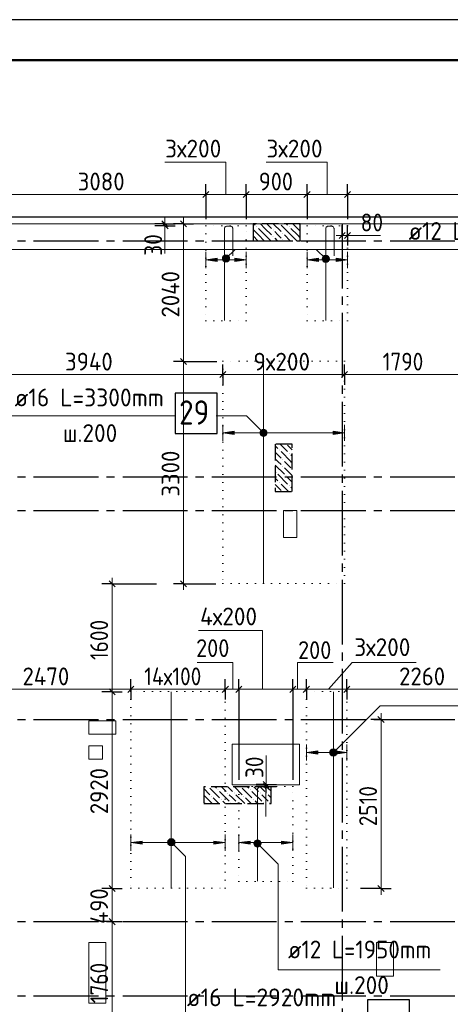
# Model space of a CAD drawing. Header units: millimetres. Extents: x 0 to 50400, y 0 to 35640.
# Tile 5 of 17: x 19740 to 26117, y 21036 to 35640. Entities that reach past the tile are written whole.
import ezdxf

# ---------------------------------------------------------------- set-up
doc = ezdxf.new("R2010")
doc.units = ezdxf.units.MM
for name, pattern in [('______2', [324, 240, -84]), ('______5', [1320, 960, -120, 120, -120]), ('______9', [120, 0, -120])]:
    doc.linetypes.add(name, pattern=pattern)
for name, color, linetype, lineweight in [('Standard', 7, 'Continuous', 25), ('ДОП Верх по Х', 7, 'Continuous', 25), ('ЖБ Перекрытие верхний уровень', 7, 'Continuous', 35), ('ЖБ Пилон', 7, 'Continuous', 35), ('Общий01', 7, 'Continuous', 13), ('Позиционная метка номер позиции', 7, 'Continuous', 13), ('Размерная линия_ общее', 7, 'Continuous', 13), ('Тени', 7, 'Continuous', 13)]:
    doc.layers.add(name, color=color, linetype=linetype, lineweight=lineweight)
doc.layers.add('Оси', color=7, linetype='______5', true_color=0x656565)
doc.styles.add('ISOCPEUR', font='txt')

msp = doc.modelspace()

# ---------------------------------------------------------------- hatches: boundary and pattern name
at = {"layer": 'ДОП Верх по Х', "linetype": 'Continuous', "lineweight": 13, "transparency": 33554687}
for points in [[(22663, 32053), (22495, 32077), (22663, 32101)], [(24163, 32053), (23995, 32077), (24163, 32101)], [(22918, 29489), (22750, 29513), (22918, 29537)], [(24153, 24746), (23985, 24770), (24153, 24794)], [(21553, 23410), (21385, 23434), (21553, 23458)], [(23153, 23410), (22985, 23434), (23153, 23458)]]:
    msp.add_hatch(color=7, dxfattribs=at).paths.add_polyline_path(points, flags=16)
for points in [[(22927, 32053), (23095, 32077), (22927, 32101)], [(24427, 32053), (24595, 32077), (24427, 32101)], [(24382, 29489), (24550, 29513), (24382, 29537)], [(24417, 24746), (24585, 24770), (24417, 24794)], [(22617, 23410), (22785, 23434), (22617, 23458)], [(23617, 23410), (23785, 23434), (23617, 23458)]]:
    msp.add_hatch(color=7, dxfattribs=at).paths.add_polyline_path(points)
at = {"layer": 'ЖБ Пилон', "linetype": 'Continuous', "lineweight": -3, "transparency": 33554687}
for points in [[(23247, 32569), (23252, 32574), (23256, 32569), (23252, 32564)], [(23727, 32569), (23732, 32574), (23736, 32569), (23732, 32564)], [(23487, 32521), (23492, 32526), (23496, 32521), (23492, 32516)], [(23487, 32425), (23492, 32430), (23496, 32425), (23492, 32421)], [(23631, 32473), (23636, 32478), (23640, 32473), (23636, 32468)], [(23631, 32377), (23636, 32382), (23640, 32377), (23636, 32372)], [(23583, 29257), (23588, 29262), (23592, 29257), (23588, 29252)], [(23727, 29209), (23732, 29214), (23736, 29209), (23732, 29204)], [(23631, 29113), (23636, 29118), (23640, 29113), (23636, 29108)], [(23535, 28921), (23540, 28926), (23544, 28921), (23540, 28916)], [(23631, 29017), (23636, 29022), (23640, 29017), (23636, 29012)], [(23775, 28969), (23775, 28970), (23775, 28969)], [(23583, 28777), (23588, 28782), (23592, 28777), (23588, 28772)], [(23679, 28873), (23684, 28878), (23688, 28873), (23684, 28868)], [(23727, 28729), (23732, 28734), (23736, 28729), (23732, 28724)], [(22533, 24262), (22532, 24261), (22530, 24262)], [(23013, 24262), (23012, 24261), (23010, 24262)], [(22575, 24121), (22580, 24126), (22584, 24121), (22580, 24116)], [(22671, 24217), (22676, 24222), (22680, 24217), (22676, 24212)], [(22815, 24169), (22820, 24174), (22824, 24169), (22820, 24165)], [(22911, 24169), (22916, 24174), (22920, 24169), (22916, 24165)], [(23055, 24121), (23060, 24126), (23064, 24121), (23060, 24116)], [(23151, 24217), (23156, 24222), (23160, 24217), (23156, 24212)], [(23295, 24169), (23300, 24174), (23304, 24169), (23300, 24165)], [(23391, 24169), (23396, 24174), (23400, 24169), (23396, 24165)], [(22479, 24025), (22484, 24030), (22488, 24025), (22484, 24021)], [(22719, 24073), (22724, 24078), (22728, 24073), (22724, 24068)], [(22863, 24025), (22868, 24030), (22872, 24025), (22868, 24021)], [(22959, 24025), (22964, 24030), (22968, 24025), (22964, 24021)], [(23199, 24073), (23204, 24078), (23208, 24073), (23204, 24068)], [(23343, 24025), (23348, 24030), (23352, 24025), (23348, 24021)], [(23439, 24025), (23444, 24030), (23448, 24025), (23444, 24021)]]:
    msp.add_hatch(color=7, dxfattribs=at).paths.add_polyline_path(points, flags=16)
at = {"layer": 'Позиционная метка номер позиции', "linetype": 'Continuous', "lineweight": 13, "transparency": 33554687}
for points in [[(22743, 32112), (22833, 32060), (22757, 32136)], [(22757, 32136), (22847, 32084), (22781, 32150)], [(22757, 32136), (22833, 32060), (22847, 32084)], [(22781, 32150), (22847, 32084), (22847, 32112)], [(22781, 32150), (22847, 32112), (22809, 32150)], [(22809, 32150), (22847, 32112), (22833, 32136)], [(24234, 32054), (24286, 32144), (24220, 32078)], [(24220, 32078), (24286, 32144), (24258, 32144)], [(24220, 32078), (24258, 32144), (24220, 32106)], [(24220, 32106), (24258, 32144), (24234, 32130)], [(24234, 32054), (24310, 32130), (24286, 32144)], [(24258, 32040), (24310, 32130), (24234, 32054)], [(24258, 32040), (24324, 32106), (24310, 32130)], [(22743, 32084), (22809, 32046), (22743, 32112)], [(22743, 32112), (22809, 32046), (22833, 32060)], [(22781, 32046), (22743, 32084), (22757, 32060)], [(22743, 32084), (22781, 32046), (22809, 32046)], [(24286, 32040), (24324, 32106), (24258, 32040)], [(24286, 32040), (24324, 32078), (24324, 32106)], [(24324, 32078), (24286, 32040), (24310, 32054)], [(23312, 29475), (23364, 29565), (23298, 29500)], [(23298, 29500), (23364, 29565), (23336, 29565)], [(23298, 29500), (23336, 29565), (23298, 29527)], [(23298, 29527), (23336, 29565), (23312, 29552)], [(23312, 29475), (23388, 29552), (23364, 29565)], [(23336, 29461), (23388, 29552), (23312, 29475)], [(23336, 29461), (23402, 29527), (23388, 29552)], [(23364, 29461), (23402, 29527), (23336, 29461)], [(23364, 29461), (23402, 29500), (23402, 29527)], [(23402, 29500), (23364, 29461), (23388, 29475)], [(24333, 24784), (24423, 24732), (24347, 24808)], [(24333, 24756), (24399, 24718), (24333, 24784)], [(24333, 24784), (24399, 24718), (24423, 24732)], [(24371, 24718), (24333, 24756), (24347, 24732)], [(24333, 24756), (24371, 24718), (24399, 24718)], [(24347, 24808), (24437, 24756), (24371, 24822)], [(24347, 24808), (24423, 24732), (24437, 24756)], [(24371, 24822), (24437, 24756), (24437, 24784)], [(24371, 24822), (24437, 24784), (24399, 24822)], [(24399, 24822), (24437, 24784), (24423, 24808)], [(21933, 23452), (21971, 23491), (21947, 23477)], [(21971, 23491), (21933, 23452), (21933, 23425)], [(21971, 23491), (21933, 23425), (21999, 23491)], [(21999, 23491), (21933, 23425), (21947, 23400)], [(21999, 23491), (21947, 23400), (22023, 23477)], [(22023, 23477), (21947, 23400), (21971, 23387)], [(22023, 23477), (21971, 23387), (22037, 23452)], [(22037, 23452), (21971, 23387), (21999, 23387)], [(22037, 23452), (21999, 23387), (22037, 23425)], [(22037, 23425), (21999, 23387), (22023, 23400)], [(23210, 23434), (23248, 23472), (23224, 23459)], [(23248, 23472), (23210, 23434), (23210, 23407)], [(23248, 23472), (23210, 23407), (23276, 23472)], [(23276, 23472), (23210, 23407), (23224, 23382)], [(23276, 23472), (23224, 23382), (23300, 23459)], [(23300, 23459), (23224, 23382), (23248, 23369)], [(23300, 23459), (23248, 23369), (23314, 23434)], [(23314, 23434), (23248, 23369), (23276, 23369)], [(23314, 23434), (23276, 23369), (23314, 23407)], [(23314, 23407), (23276, 23369), (23300, 23382)]]:
    msp.add_hatch(color=7, dxfattribs=at).paths.add_polyline_path(points)

# ---------------------------------------------------------------- linework, layer by layer
at = {"layer": 'Standard', "color": 7, "linetype": 'Continuous', "lineweight": 25, "transparency": 33554687}
msp.add_lwpolyline([(0, 0), (50400, 0), (50400, 35640), (0, 35640), (0, 0)], close=True, dxfattribs=at)
at = {"layer": 'Standard', "color": 7, "linetype": 'Continuous', "lineweight": 50, "transparency": 33554687}
msp.add_lwpolyline([(2400, 35040), (49800, 35040), (49800, 600), (2400, 600), (2400, 35040)], close=True, dxfattribs=at)
at = {"layer": 'Standard', "color": 254, "linetype": 'Continuous', "lineweight": -3, "true_color": 0xc4c4ff, "transparency": 33554687}
msp.add_lwpolyline([(7965, 10212), (40388, 10212), (40388, 32712), (7965, 32712), (7965, 10212)], dxfattribs=at)
at = {"layer": 'ДОП Верх по Х', "color": 251, "linetype": 'Continuous', "lineweight": 13, "true_color": 0x494949, "transparency": 33554687}
for p, q in [((22495, 32077), (22495, 32197)), ((23095, 32077), (23095, 32197)), ((23995, 32077), (23995, 32197)), ((24595, 32077), (24595, 32197)), ((22495, 32077), (22663, 32101)), ((22663, 32053), (22495, 32077)), ((22495, 32077), (22495, 31957)), ((22495, 32077), (22495, 32077)), ((22663, 32101), (22663, 32053)), ((22663, 32077), (22927, 32077)), ((23095, 32077), (22927, 32101)), ((22927, 32101), (22927, 32053)), ((22927, 32053), (23095, 32077)), ((23095, 32077), (23095, 31957)), ((23095, 32077), (23095, 32077)), ((23995, 32077), (24163, 32101)), ((24163, 32053), (23995, 32077)), ((23995, 32077), (23995, 31957)), ((23995, 32077), (23995, 32077)), ((24163, 32101), (24163, 32053)), ((24163, 32077), (24427, 32077)), ((24595, 32077), (24427, 32101)), ((24427, 32101), (24427, 32053)), ((24427, 32053), (24595, 32077)), ((24595, 32077), (24595, 31957)), ((24595, 32077), (24595, 32077)), ((22750, 29513), (22750, 29633)), ((22750, 29513), (22918, 29537)), ((22918, 29489), (22750, 29513)), ((22750, 29513), (22750, 29393)), ((22750, 29513), (22750, 29513)), ((22918, 29537), (22918, 29489)), ((22918, 29513), (24382, 29513)), ((24550, 29513), (24382, 29537)), ((24382, 29537), (24382, 29489)), ((24382, 29489), (24550, 29513)), ((24550, 29513), (24550, 29633)), ((24550, 29513), (24550, 29393)), ((24550, 29513), (24550, 29513)), ((23985, 24770), (23985, 24890)), ((24585, 24770), (24585, 24890)), ((23985, 24770), (24153, 24794)), ((24153, 24746), (23985, 24770)), ((23985, 24770), (23985, 24650)), ((23985, 24770), (23985, 24770)), ((24153, 24794), (24153, 24746)), ((24153, 24770), (24417, 24770)), ((24585, 24770), (24417, 24794)), ((24417, 24794), (24417, 24746)), ((24417, 24746), (24585, 24770)), ((24585, 24770), (24585, 24650)), ((24585, 24770), (24585, 24770)), ((21385, 23434), (21385, 23554)), ((22785, 23434), (22785, 23554)), ((22985, 23434), (22985, 23554)), ((23785, 23434), (23785, 23554)), ((21385, 23434), (21553, 23458)), ((21553, 23410), (21385, 23434)), ((21385, 23434), (21385, 23314)), ((21385, 23434), (21385, 23434)), ((21553, 23458), (21553, 23410)), ((21553, 23434), (22617, 23434)), ((22785, 23434), (22617, 23458)), ((22617, 23458), (22617, 23410)), ((22617, 23410), (22785, 23434)), ((22785, 23434), (22785, 23314)), ((22785, 23434), (22785, 23434)), ((22985, 23434), (23153, 23458)), ((23153, 23410), (22985, 23434)), ((22985, 23434), (22985, 23314)), ((22985, 23434), (22985, 23434)), ((23153, 23458), (23153, 23410)), ((23153, 23434), (23617, 23434)), ((23785, 23434), (23617, 23458)), ((23617, 23458), (23617, 23410)), ((23617, 23410), (23785, 23434)), ((23785, 23434), (23785, 23314)), ((23785, 23434), (23785, 23434))]:
    msp.add_line(p, q, dxfattribs=at)
at = {"layer": 'ДОП Верх по Х', "color": 7, "linetype": 'Continuous', "lineweight": 18, "transparency": 33554687}
for p, q in [((23350, 30569), (23350, 27285)), ((21985, 25669), (21985, 22765)), ((24385, 25671), (24385, 22763))]:
    msp.add_line(p, q, dxfattribs=at)
for points in [[(22895, 32138), (22895, 32542), (22894, 32548), (22892, 32555), (22889, 32561), (22885, 32566), (22880, 32570), (22874, 32573), (22867, 32576), (22861, 32576), (22807, 32576), (22800, 32576), (22794, 32573), (22788, 32570), (22783, 32566), (22779, 32561), (22775, 32555), (22773, 32548), (22772, 32542), (22772, 31178)], [(24395, 32138), (24395, 32542), (24394, 32548), (24392, 32555), (24389, 32561), (24385, 32566), (24380, 32570), (24374, 32573), (24367, 32576), (24361, 32576), (24307, 32576), (24300, 32576), (24294, 32573), (24288, 32570), (24283, 32566), (24279, 32561), (24275, 32555), (24273, 32548), (24272, 32542), (24272, 31178)], [(23385, 23822), (23385, 24226), (23384, 24232), (23382, 24238), (23379, 24244), (23375, 24249), (23370, 24254), (23364, 24257), (23357, 24259), (23351, 24260), (23297, 24260), (23290, 24259), (23284, 24257), (23278, 24254), (23273, 24249), (23269, 24244), (23265, 24238), (23263, 24232), (23262, 24226), (23262, 22861)]]:
    msp.add_lwpolyline(points, dxfattribs=at)
at = {"layer": 'ДОП Верх по Х', "color": 7, "linetype": 'Continuous', "lineweight": 25, "transparency": 33554687}
for points in [[(22041, 29502), (22665, 29502), (22665, 30102), (22041, 30102), (22041, 29502)], [(24891, 20503), (25515, 20503), (25515, 21103), (24891, 21103), (24891, 20503)]]:
    msp.add_lwpolyline(points, dxfattribs=at)
at = {"layer": 'ЖБ Перекрытие верхний уровень', "color": 7, "linetype": 'Continuous', "lineweight": 18, "transparency": 33554687}
for p, q in [((30365, 32612), (9015, 32612)), ((23845, 28362), (23645, 28362)), ((23645, 28362), (23645, 27962)), ((23845, 27962), (23845, 28362)), ((23645, 27962), (23845, 27962)), ((21163, 25242), (20763, 25242)), ((20763, 25242), (20763, 25042)), ((21163, 25042), (21163, 25242)), ((20763, 25042), (21163, 25042)), ((20964, 24872), (20764, 24872)), ((20764, 24872), (20764, 24672)), ((20964, 24672), (20964, 24872)), ((23885, 24892), (22885, 24892)), ((22885, 24892), (22885, 24292)), ((23885, 24292), (23885, 24892)), ((20764, 24672), (20964, 24672)), ((22885, 24292), (23885, 24292)), ((21015, 21952), (20765, 21952)), ((20765, 21952), (20765, 21052)), ((21015, 21052), (21015, 21952)), ((25275, 21952), (25025, 21952)), ((25025, 21952), (25025, 21452)), ((25275, 21452), (25275, 21952)), ((25025, 21452), (25275, 21452)), ((20765, 21052), (21015, 21052))]:
    msp.add_line(p, q, dxfattribs=at)
at = {"layer": 'ЖБ Пилон', "color": 253, "linetype": '______2', "lineweight": -3, "true_color": 0xa0a0a0, "transparency": 33554687}
for p, q in [((23895, 32612), (23195, 32612)), ((23195, 32612), (23195, 32362)), ((23895, 32362), (23895, 32612)), ((23195, 32362), (23895, 32362)), ((23775, 29342), (23525, 29342)), ((23525, 29342), (23525, 28642)), ((23775, 28642), (23775, 29342)), ((23525, 28642), (23775, 28642)), ((23465, 24262), (22465, 24262)), ((22465, 24262), (22465, 24012)), ((23465, 24012), (23465, 24262)), ((22465, 24012), (23465, 24012))]:
    msp.add_line(p, q, dxfattribs=at)
at = {"layer": 'ЖБ Пилон', "color": 253, "linetype": 'Continuous', "lineweight": -3, "true_color": 0xa0a0a0, "transparency": 33554687}
for p, q in [((23208, 32612), (23228, 32593)), ((23372, 32545), (23304, 32612)), ((23400, 32612), (23468, 32545)), ((23496, 32612), (23612, 32497)), ((23756, 32449), (23612, 32593)), ((23688, 32612), (23708, 32593)), ((23852, 32545), (23784, 32612)), ((23880, 32612), (23895, 32598)), ((23276, 32449), (23195, 32530)), ((23195, 32434), (23267, 32362)), ((23276, 32545), (23372, 32449)), ((23276, 32449), (23362, 32362)), ((23372, 32545), (23468, 32449)), ((23372, 32449), (23458, 32362)), ((23564, 32449), (23516, 32497)), ((23612, 32401), (23564, 32449)), ((23660, 32449), (23747, 32362)), ((23756, 32545), (23852, 32449)), ((23756, 32449), (23842, 32362)), ((23852, 32545), (23895, 32502)), ((23852, 32449), (23895, 32406)), ((23516, 32401), (23554, 32362)), ((23525, 29320), (23564, 29281)), ((23525, 29224), (23612, 29137)), ((23598, 29342), (23708, 29233)), ((23756, 29089), (23612, 29233)), ((23775, 29262), (23708, 29329)), ((23564, 29089), (23525, 29128)), ((23612, 29041), (23564, 29089)), ((23660, 29089), (23756, 28993)), ((23756, 29185), (23775, 29166)), ((23756, 29089), (23775, 29070)), ((23525, 29032), (23660, 28897)), ((23660, 28993), (23775, 28878)), ((23525, 28840), (23564, 28801)), ((23564, 28897), (23708, 28753)), ((23775, 28782), (23708, 28849)), ((23525, 28744), (23612, 28657)), ((23530, 28642), (23525, 28648)), ((23722, 28642), (23612, 28753)), ((23756, 28705), (23775, 28686)), ((22652, 24241), (22630, 24262)), ((22726, 24262), (22796, 24193)), ((22823, 24262), (22892, 24193)), ((22919, 24262), (23036, 24145)), ((23132, 24241), (23110, 24262)), ((23206, 24262), (23276, 24193)), ((23303, 24262), (23372, 24193)), ((23399, 24262), (23465, 24196)), ((22465, 24236), (22556, 24145)), ((22465, 24140), (22592, 24012)), ((22556, 24241), (22700, 24097)), ((22604, 24097), (22688, 24012)), ((22700, 24193), (22844, 24049)), ((22892, 24097), (22844, 24145)), ((22940, 24049), (22892, 24097)), ((22940, 24145), (23072, 24012)), ((23036, 24241), (23180, 24097)), ((23084, 24097), (23168, 24012)), ((23180, 24193), (23324, 24049)), ((23372, 24097), (23324, 24145)), ((23420, 24049), (23372, 24097)), ((23420, 24145), (23465, 24100)), ((22785, 24012), (22748, 24049)), ((23265, 24012), (23228, 24049))]:
    msp.add_line(p, q, dxfattribs=at)
at = {"layer": 'Общий01', "color": 7, "linetype": 'Continuous', "lineweight": 13, "transparency": 33554687}
for p, q in [((21891, 32583), (21891, 32173)), ((24595, 32440), (25085, 32440)), ((24131, 32233), (28001, 32233)), ((23391, 24295), (23391, 24725))]:
    msp.add_line(p, q, dxfattribs=at)
for points in [[(22795, 33048), (22795, 33528), (21891, 33528)], [(24295, 33048), (24295, 33528), (23391, 33528)], [(23336, 25718), (23336, 26578), (22386, 26578)], [(22897, 25708), (22897, 26108), (22367, 26108)], [(23854, 25708), (23854, 26108), (24384, 26108)], [(24314, 25708), (24664, 26108), (25614, 26108)]]:
    msp.add_lwpolyline(points, dxfattribs=at)
at = {"layer": 'Оси', "color": 8, "linetype": '______5', "lineweight": -3, "transparency": 33554687}
for p, q in [((24515, 32612), (24515, 8317)), ((8065, 32362), (42963, 32362)), ((8065, 28862), (42963, 28862)), ((8065, 28362), (42963, 28362)), ((8065, 25262), (42963, 25262)), ((8065, 22262), (42963, 22262)), ((8065, 21162), (42963, 21162))]:
    msp.add_line(p, q, dxfattribs=at)
at = {"layer": 'Позиционная метка номер позиции', "color": 7, "linetype": 'Continuous', "lineweight": 13, "transparency": 33554687}
for p, q in [((22757, 32136), (22757, 32136)), ((22795, 32098), (22931, 32233)), ((22833, 32136), (22833, 32136)), ((24234, 32130), (24234, 32130)), ((24310, 32130), (24310, 32130)), ((22757, 32060), (22757, 32060)), ((22833, 32060), (22833, 32060)), ((24234, 32054), (24234, 32054)), ((24310, 32054), (24310, 32054)), ((23312, 29552), (23312, 29552)), ((23388, 29552), (23388, 29552)), ((23312, 29475), (23312, 29475)), ((23388, 29475), (23388, 29475)), ((24347, 24808), (24347, 24808)), ((24347, 24732), (24347, 24732)), ((24423, 24808), (24423, 24808)), ((24423, 24732), (24423, 24732)), ((21947, 23477), (21947, 23477)), ((21947, 23400), (21947, 23400)), ((22023, 23477), (22023, 23477)), ((22023, 23400), (22023, 23400)), ((23224, 23459), (23224, 23459)), ((23224, 23382), (23224, 23382)), ((23300, 23459), (23300, 23459)), ((23300, 23382), (23300, 23382))]:
    msp.add_line(p, q, dxfattribs=at)
for points in [[(24272, 32092), (24131, 32233), (13515, 32233)], [(22041, 29764), (18319, 29764), (18010, 29455)], [(23350, 29513), (23099, 29764), (22647, 29764)], [(24385, 24770), (25078, 25463), (28338, 25463)], [(21985, 23439), (22197, 23227), (22197, 20867), (24827, 20867)], [(23262, 23420), (23566, 23116), (23566, 21548), (25966, 21548)]]:
    msp.add_lwpolyline(points, dxfattribs=at)
for centre in [(22795, 32098), (24272, 32092), (23350, 29513), (24385, 24770), (21985, 23439), (23262, 23420)]:
    msp.add_circle(centre, 54, dxfattribs=at)
at = {"layer": 'Размерная линия_ общее', "color": 7, "linetype": 'Continuous', "lineweight": -3, "transparency": 33554687}
for p, q in [((22495, 33048), (22495, 33198)), ((23095, 33048), (23095, 33198)), ((23995, 33048), (23995, 33198)), ((24595, 33048), (24595, 33198)), ((22495, 33048), (22495, 32898)), ((22495, 33048), (22495, 32682)), ((23095, 33048), (23095, 32898)), ((23095, 33048), (23095, 32682)), ((23995, 33048), (23995, 32898)), ((23995, 33048), (23995, 32682)), ((24595, 33048), (24595, 32898)), ((24595, 33048), (24595, 32682)), ((21891, 32612), (21741, 32612)), ((21891, 32583), (21741, 32583)), ((21891, 32583), (21759, 32583)), ((21891, 32612), (22041, 32612)), ((21891, 32612), (21891, 32612)), ((21891, 32583), (22041, 32583)), ((22165, 32612), (22015, 32612)), ((22165, 32612), (22315, 32612)), ((22165, 32612), (22165, 32612)), ((24515, 32440), (24515, 32590)), ((24595, 32440), (24595, 32590)), ((24595, 32440), (24595, 32582)), ((24515, 32440), (24515, 32290)), ((24515, 32440), (24515, 32440)), ((24595, 32440), (24595, 32290)), ((22165, 30572), (22015, 30572)), ((22165, 30572), (22315, 30572)), ((22165, 30572), (22657, 30572)), ((22750, 30376), (22750, 30526)), ((24550, 30376), (24550, 30526)), ((22750, 30376), (22750, 30226)), ((22750, 30376), (22750, 30376)), ((24550, 30376), (24550, 30226)), ((24550, 30376), (24550, 30376)), ((21108, 27272), (20958, 27272)), ((21108, 27272), (21258, 27272)), ((21108, 27272), (21765, 27272)), ((22165, 27272), (22015, 27272)), ((22165, 27272), (22315, 27272)), ((22165, 27272), (22643, 27272)), ((21385, 25708), (21385, 25858)), ((22785, 25708), (22785, 25858)), ((22985, 25708), (22985, 25858)), ((23785, 25708), (23785, 25858)), ((23985, 25708), (23985, 25858)), ((24585, 25708), (24585, 25858)), ((21385, 25708), (21385, 25558)), ((21385, 25708), (21385, 25708)), ((22785, 25708), (22785, 25558)), ((22785, 25708), (22785, 25708)), ((22985, 25708), (22985, 25558)), ((22985, 25708), (22985, 24366)), ((23785, 25708), (23785, 25558)), ((23785, 25708), (23785, 24366)), ((23985, 25708), (23985, 25558)), ((23985, 25708), (23985, 25708)), ((24585, 25708), (24585, 25558)), ((24585, 25708), (24585, 25708)), ((21108, 25672), (20958, 25672)), ((21108, 25672), (21258, 25672)), ((21108, 25672), (21235, 25672)), ((25091, 25262), (24941, 25262)), ((25091, 25262), (25241, 25262)), ((25091, 25262), (25091, 25262)), ((23391, 24295), (23241, 24295)), ((23391, 24266), (23241, 24266)), ((23391, 24266), (23260, 24266)), ((23391, 24295), (23541, 24295)), ((23391, 24295), (23391, 24295)), ((23391, 24266), (23541, 24266)), ((21108, 22752), (20958, 22752)), ((21108, 22752), (21258, 22752)), ((21108, 22752), (21235, 22752)), ((25091, 22752), (24785, 22752)), ((25091, 22752), (24941, 22752)), ((25091, 22752), (25241, 22752)), ((21108, 22262), (20958, 22262)), ((21108, 22262), (21258, 22262)), ((21108, 22262), (21226, 22262))]:
    msp.add_line(p, q, dxfattribs=at)
at = {"layer": 'Размерная линия_ общее', "color": 7, "linetype": 'Continuous', "lineweight": 13, "transparency": 33554687}
for p, q in [((19415, 33048), (22495, 33048)), ((22495, 33048), (23095, 33048)), ((23095, 33048), (23995, 33048)), ((23995, 33048), (24595, 33048)), ((24595, 33048), (30365, 33048)), ((21891, 32612), (21891, 32702)), ((21891, 32583), (21891, 32612)), ((21891, 32583), (21891, 32493)), ((22165, 32612), (22165, 32702)), ((22165, 30572), (22165, 32612)), ((24515, 32440), (24425, 32440)), ((24515, 32440), (24595, 32440)), ((24595, 32440), (24685, 32440)), ((22750, 30376), (24550, 30376)), ((24550, 30376), (26340, 30376)), ((21108, 27272), (21108, 27362)), ((21108, 25672), (21108, 27272)), ((22165, 27272), (22165, 27182)), ((18915, 25708), (21385, 25708)), ((21385, 25708), (22785, 25708)), ((22785, 25708), (22985, 25708)), ((22985, 25708), (23785, 25708)), ((23785, 25708), (23985, 25708)), ((23985, 25708), (24585, 25708)), ((24585, 25708), (26845, 25708)), ((21108, 22752), (21108, 25672)), ((25091, 25262), (25091, 25352)), ((23391, 24295), (23391, 24385)), ((23391, 24266), (23391, 24176)), ((21108, 22262), (21108, 22752)), ((25091, 22752), (25091, 22662)), ((21108, 20502), (21108, 22262))]:
    msp.add_line(p, q, dxfattribs=at)
at = {"layer": 'Размерная линия_ общее', "color": 7, "linetype": 'Continuous', "lineweight": 25, "transparency": 33554687}
for p, q in [((22450, 33003), (22540, 33093)), ((23050, 33003), (23140, 33093)), ((23950, 33003), (24040, 33093)), ((24550, 33003), (24640, 33093)), ((21936, 32567), (21846, 32657)), ((21936, 32538), (21846, 32628)), ((22210, 32567), (22120, 32657)), ((24470, 32395), (24560, 32485)), ((24550, 32395), (24640, 32485)), ((22210, 30527), (22120, 30617)), ((22705, 30331), (22795, 30421)), ((24505, 30331), (24595, 30421)), ((21153, 27227), (21063, 27317)), ((22210, 27227), (22120, 27317)), ((21153, 25627), (21063, 25717)), ((21340, 25663), (21430, 25753)), ((22740, 25663), (22830, 25753)), ((22940, 25663), (23030, 25753)), ((23740, 25663), (23830, 25753)), ((23940, 25663), (24030, 25753)), ((24540, 25663), (24630, 25753)), ((25136, 25217), (25046, 25307)), ((23436, 24250), (23346, 24340)), ((23436, 24221), (23346, 24311)), ((21153, 22707), (21063, 22797)), ((25136, 22707), (25046, 22797)), ((21153, 22217), (21063, 22307))]:
    msp.add_line(p, q, dxfattribs=at)
at = {"layer": 'Размерная линия_ общее', "color": 7, "linetype": 'Continuous', "lineweight": 13, "transparency": 33554687}
for points in [[(22165, 27272), (22165, 28446), (22165, 28446), (22165, 30572)], [(18810, 30376), (22276, 30376), (22276, 30376), (22750, 30376)], [(25091, 22752), (25091, 23568), (25091, 23568), (25091, 25262)], [(23391, 24266), (23391, 24272), (23391, 24272), (23391, 24295)]]:
    msp.add_lwpolyline(points, dxfattribs=at)
at = {"layer": 'Тени', "color": 7, "linetype": '______9', "lineweight": 13, "transparency": 33554687}
for p, q in [((23095, 32582), (22495, 32582)), ((22495, 32582), (22495, 31172)), ((23095, 31172), (23095, 32582)), ((24595, 32582), (23995, 32582)), ((23995, 32582), (23995, 31172)), ((24595, 31172), (24595, 32582)), ((22495, 31172), (23095, 31172)), ((23995, 31172), (24595, 31172)), ((24550, 30577), (22750, 30577)), ((22750, 30577), (22750, 27277)), ((24550, 27277), (24550, 30577)), ((22750, 27277), (24550, 27277)), ((22785, 25677), (21385, 25677)), ((21385, 25677), (21385, 22757)), ((22785, 22757), (22785, 25677)), ((24585, 25677), (23985, 25677)), ((23985, 25677), (23985, 22757)), ((24585, 22757), (24585, 25677)), ((23785, 24266), (22985, 24266)), ((22985, 24266), (22985, 22855)), ((23785, 22855), (23785, 24266)), ((22985, 22855), (23785, 22855)), ((21385, 22757), (22785, 22757)), ((23985, 22757), (24585, 22757))]:
    msp.add_line(p, q, dxfattribs=at)

# ---------------------------------------------------------------- texts
at = {"layer": 'ДОП Верх по Х', "color": 7, "linetype": 'Continuous', "lineweight": 13, "transparency": 33554687, "attachment_point": 7, "style": 'ISOCPEUR'}
for s, insert, char_height, width in [('\\W0.94;ø12 L=1950mm ', (25500, 32374), 264, 2525.25), ('\\W0.96;ø16 L=3300mm ', (19665, 29905), 264, 2580.62), ('\\W0.87;29', (22101, 29634), 360, 660.96), ('\\W0.95;ш.200 ', (20378, 29377), 264, 1154.56), ('\\W0.94;ø12 L=1950mm ', (23714, 21717), 264, 2525.26), ('\\W0.95;ш.200 ', (24401, 21189), 264, 1154.56), ('\\W0.96;ø16 L=2920mm ', (22217, 21007), 264, 2580.62)]:
    msp.add_mtext(s, dxfattribs=dict(at, insert=insert, char_height=char_height, width=width))
at = {"layer": 'Размерная линия_ общее', "color": 7, "linetype": 'Continuous', "lineweight": 25, "transparency": 33554687, "char_height": 264, "attachment_point": 7, "style": 'ISOCPEUR'}
for s, insert, width in [('\\W0.95;3х200', (21894, 33596), 1048.03), ('\\W0.95;3х200', (23394, 33596), 1048.03), ('\\W0.93;3080', (20599, 33108), 861.71), ('\\W0.91;900', (23281, 33108), 674.38), ('\\W0.87;80', (24790, 32500), 484.71), ('\\W0.93;3940', (20411, 30436), 888.46), ('\\W0.95;9х200', (23201, 30436), 1048.03), ('\\W0.87;1790', (25115, 30436), 800.28), ('\\W0.95;4х200', (22412, 26657), 1074.68), ('\\W0.91;200', (22352, 26187), 674.39), ('\\W0.95;3х200', (24695, 26201), 1048.04), ('\\W0.91;200', (23862, 26158), 674.39), ('\\W0.93;2470', (19781, 25768), 888.46), ('\\W0.87;14х100', (21584, 25768), 1143.39), ('\\W0.93;2260', (25359, 25768), 861.7)]:
    msp.add_mtext(s, dxfattribs=dict(at, insert=insert, width=width))
at = {"layer": 'Размерная линия_ общее', "color": 7, "linetype": 'Continuous', "lineweight": 25, "transparency": 33554687, "char_height": 264, "attachment_point": 7, "rotation": 90, "style": 'ISOCPEUR'}
for s, insert, width in [('\\W0.87;30', (21848, 32139), 484.71), ('\\W0.93;2040', (22105, 31223), 888.46), ('\\W0.93;3300', (22105, 28566), 861.71), ('\\W0.87;1600', (21048, 26142), 800.28), ('\\W0.87;30', (23348, 24392), 484.72), ('\\W0.93;2920', (21048, 23856), 861.7), ('\\W0.87;2510', (25031, 23677), 800.28), ('\\W0.92;490', (21048, 22227), 701.33), ('\\W0.87;1760', (21048, 21052), 800.29)]:
    msp.add_mtext(s, dxfattribs=dict(at, insert=insert, width=width))

doc.saveas('drawing.dxf')
